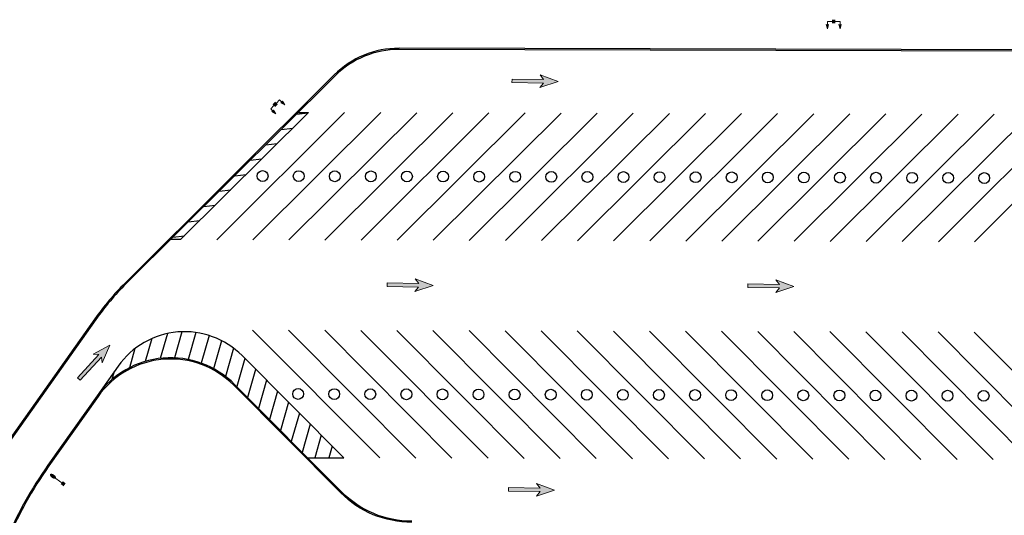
# Model space of a CAD drawing. Header units: feet. Extents: x 130225 to 136325, y 575087 to 575951.
# Tile 6 of 10: x 132804 to 133350, y 575675 to 575950. Entities that reach past the tile are written whole.
import ezdxf

# ---------------------------------------------------------------- set-up
doc = ezdxf.new("R2010")
doc.units = ezdxf.units.FT
doc.header["$MEASUREMENT"] = 0
for name, color, linetype in [('LT_P_Luminaires', 2, 'Continuous'), ('PM_P_Parking_Lot_Stall', 7, 'Continuous'), ('PV_P_Curb', 120, 'Continuous'), ('PV_P_EOP', 7, 'Continuous'), ('SH_Text', 7, 'Continuous')]:
    doc.layers.add(name, color=color, linetype=linetype)

# ---------------------------------------------------------------- blocks, each defined once
blk = doc.blocks.new('*U899')
h = blk.add_hatch(color=0)
h.dxf.hatch_style = 1
h.paths.add_polyline_path([(-9.04, -9.01), (-8.3, -9.69), (-2.35, -3.27), (-2.13, -4.85), (0, 0), (-4.67, -2.49), (-3.09, -2.59)])
at = {"color": 0, "linetype": 'Continuous', "lineweight": 0, "flags": 128}
blk.add_lwpolyline([(-9.04, -9.01), (-8.3, -9.69), (-2.35, -3.27), (-2.13, -4.85), (0, 0), (-4.67, -2.49), (-3.09, -2.59)], close=True, dxfattribs=at)
blk = doc.blocks.new('*U905')
h = blk.add_hatch(color=0)
h.dxf.hatch_style = 1
h.paths.add_polyline_path([(-12.74, 0.68), (-12.76, -0.32), (-4.01, -0.44), (-5.02, -1.67), (0, 0), (-4.98, 1.81), (-3.99, 0.56)])
at = {"color": 0, "linetype": 'Continuous', "lineweight": 0, "flags": 128}
blk.add_lwpolyline([(-12.74, 0.68), (-12.76, -0.32), (-4.01, -0.44), (-5.02, -1.67), (0, 0), (-4.98, 1.81), (-3.99, 0.56)], close=True, dxfattribs=at)
blk = doc.blocks.new('CGMP')
at = {"layer": 'LT_P_Luminaires', "linetype": 'Continuous', "lineweight": 0, "true_color": 0xe0e000}
h = blk.add_hatch(color=52, dxfattribs=at)
edge = h.paths.add_edge_path()
edge.add_ellipse((0.35, 0), major_axis=(0.1, 0), ratio=0.5, start_angle=0, end_angle=360)
at = {"layer": 'LT_P_Luminaires', "color": 52, "linetype": 'Continuous', "lineweight": 13, "true_color": 0xe0e000}
blk.add_line((0, 0), (0.25, 0), dxfattribs=at)
at = {"layer": 'LT_P_Luminaires', "color": 7, "linetype": 'Continuous', "lineweight": 0, "extrusion": (0, 0, -1)}
blk.add_solid([(0.05, 0.05), (-0.05, 0.05), (0.05, -0.05), (-0.05, -0.05)], dxfattribs=at)
blk = doc.blocks.new('HMAP')
at = {"layer": 'LT_P_Luminaires', "linetype": 'Continuous', "lineweight": 0, "true_color": 0xe0e000, "extrusion": (0, 0, -1)}
for points in [[(0.175, 0.2), (0.143, 0.08, -0.310881), (0.207, 0.08)], [(-0.175, 0.2), (-0.207, 0.08, -0.310881), (-0.143, 0.08)]]:
    blk.add_hatch(color=52, dxfattribs=at).paths.add_polyline_path(points)
at = {"layer": 'LT_P_Luminaires', "color": 52, "linetype": 'Continuous', "lineweight": 13, "true_color": 0xe0e000}
for p, q in [((-0.175, 0), (-0.175, 0.09)), ((-0.175, 0), (-0.05, 0)), ((0.05, 0), (0.175, 0)), ((0.175, 0), (0.175, 0.09))]:
    blk.add_line(p, q, dxfattribs=at)
at = {"layer": 'LT_P_Luminaires', "color": 52, "linetype": 'Continuous', "lineweight": 0, "true_color": 0xe0e000, "flags": 128}
for points in [[(-0.175, 0.2), (-0.143, 0.08, 0.310881), (-0.207, 0.08)], [(0.175, 0.2), (0.207, 0.08, 0.310881), (0.143, 0.08)]]:
    blk.add_lwpolyline(points, format="xyb", close=True, dxfattribs=at)
at = {"layer": 'LT_P_Luminaires', "color": 7, "linetype": 'Continuous', "lineweight": 0, "extrusion": (0, 0, -1)}
blk.add_solid([(0.05, 0.05), (-0.05, 0.05), (0.05, -0.05), (-0.05, -0.05)], dxfattribs=at)

msp = doc.modelspace()

# ---------------------------------------------------------------- hatches: boundary and pattern name
at = {"layer": 'PM_P_Parking_Lot_Stall'}
h = msp.add_hatch(dxfattribs=at)
h.set_pattern_fill('ANSI31', color=256, scale=60, angle=141.5682)
h.set_pattern_definition([(186.5682224, (-1181737.432, -135202.5064), (0.857896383, -7.450772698), [])])
h.paths.add_polyline_path([(132963.95, 575898.75), (132958.29, 575898.76), (132887.39, 575828.24), (132893.05, 575828.23)])

# ---------------------------------------------------------------- linework, layer by layer
at = {"layer": 'Defpoints'}
for centre in [(132938.5, 575863.46), (132958.5, 575863.41), (132978.5, 575863.35), (132998.5, 575863.3), (133018.5, 575863.24), (133038.5, 575863.19), (133058.5, 575863.14), (133078.5, 575863.08), (133098.5, 575863.03), (133118.5, 575862.98), (133138.5, 575862.92), (133158.5, 575862.87), (133178.5, 575862.81), (133198.5, 575862.76), (133218.5, 575862.71), (133238.5, 575862.65), (133258.5, 575862.6), (133278.5, 575862.54), (133298.5, 575862.49), (133318.5, 575862.44), (133338.5, 575862.38), (132958.18, 575742.7), (132978.18, 575742.64), (132998.18, 575742.59), (133018.18, 575742.53), (133038.18, 575742.48), (133058.18, 575742.43), (133078.18, 575742.37), (133098.18, 575742.32), (133118.18, 575742.27), (133138.18, 575742.21), (133158.18, 575742.16), (133178.18, 575742.1), (133198.18, 575742.05), (133218.18, 575742), (133238.18, 575741.94), (133258.18, 575741.89), (133278.18, 575741.83), (133298.17, 575741.78), (133318.17, 575741.73), (133338.17, 575741.67)]:
    msp.add_circle(centre, 3, dxfattribs=at)
at = {"layer": 'PM_P_Parking_Lot_Stall', "linetype": 'Continuous'}
for p, q in [((132885.7, 575776.2), (132881.74, 575762.42)), ((132893.78, 575777.19), (132889.63, 575762.71)), ((132901.46, 575776.77), (132897.17, 575761.81)), ((132877.1, 575773.42), (132873.46, 575760.73)), ((132908.79, 575775.1), (132904.4, 575759.81)), ((132915.76, 575772.22), (132911.32, 575756.72)), ((132867.7, 575767.86), (132864.65, 575757.21)), ((132922.37, 575768.05), (132917.9, 575752.46)), ((132928.56, 575762.44), (132924.1, 575746.87)), ((132856.24, 575755.11), (132854.98, 575750.71)), ((132934.62, 575756.35), (132930.16, 575740.79)), ((132940.68, 575750.26), (132936.21, 575734.7)), ((132946.73, 575744.17), (132942.27, 575728.61)), ((132952.79, 575738.09), (132948.33, 575722.52)), ((132958.85, 575732), (132954.38, 575716.43)), ((132964.9, 575725.91), (132960.44, 575710.34)), ((132970.96, 575719.82), (132967.37, 575707.32)), ((132977.01, 575713.73), (132975.17, 575707.29)), ((132983.07, 575707.64), (132982.97, 575707.27))]:
    msp.add_line(p, q, dxfattribs=at)
at = {"layer": 'PM_P_Parking_Lot_Stall', "flags": 128}
for points in [[(132958.29, 575898.76), (132963.95, 575898.75), (132893.05, 575828.23), (132887.39, 575828.24)], [(132983.95, 575898.69), (132913.05, 575828.17)], [(133003.95, 575898.64), (132933.05, 575828.12)], [(133023.95, 575898.59), (132953.05, 575828.07)], [(133043.95, 575898.53), (132973.05, 575828.01)], [(133063.95, 575898.48), (132993.05, 575827.96)], [(133083.95, 575898.42), (133013.05, 575827.9)], [(133103.95, 575898.37), (133033.05, 575827.85)], [(133123.95, 575898.32), (133053.05, 575827.8)], [(133143.95, 575898.26), (133073.05, 575827.74)], [(133163.95, 575898.21), (133093.05, 575827.69)], [(133183.95, 575898.15), (133113.05, 575827.63)], [(133203.95, 575898.1), (133133.05, 575827.58)], [(133223.95, 575898.05), (133153.05, 575827.53)], [(133243.95, 575897.99), (133173.05, 575827.47)], [(133263.95, 575897.94), (133193.05, 575827.42)], [(133283.95, 575897.89), (133213.05, 575827.37)], [(133303.95, 575897.83), (133233.05, 575827.31)], [(133323.95, 575897.78), (133253.05, 575827.26)], [(133343.95, 575897.72), (133273.05, 575827.2)], [(133363.95, 575897.67), (133293.05, 575827.15)], [(133383.95, 575897.62), (133313.05, 575827.1)], [(133403.95, 575897.56), (133333.05, 575827.04)], [(133003.44, 575707.22), (132932.92, 575778.12)], [(133023.44, 575707.16), (132952.92, 575778.07)], [(133043.44, 575707.11), (132972.92, 575778.01)], [(133063.44, 575707.06), (132992.92, 575777.96)], [(133083.44, 575707), (133012.92, 575777.9)], [(133103.44, 575706.95), (133032.92, 575777.85)], [(133123.44, 575706.9), (133052.92, 575777.8)], [(133143.44, 575706.84), (133072.92, 575777.74)], [(133163.44, 575706.79), (133092.92, 575777.69)], [(133183.44, 575706.73), (133112.92, 575777.63)], [(133203.44, 575706.68), (133132.92, 575777.58)], [(133223.44, 575706.63), (133152.92, 575777.53)], [(133243.44, 575706.57), (133172.92, 575777.47)], [(133263.44, 575706.52), (133192.92, 575777.42)], [(133283.44, 575706.46), (133212.92, 575777.37)], [(133303.44, 575706.41), (133232.92, 575777.31)], [(133323.44, 575706.36), (133252.92, 575777.26)], [(133343.43, 575706.3), (133272.91, 575777.2)], [(133363.43, 575706.25), (133292.91, 575777.15)], [(133383.43, 575706.2), (133312.91, 575777.1)], [(133403.43, 575706.14), (133332.91, 575777.04)]]:
    msp.add_lwpolyline(points, dxfattribs=at)
msp.add_lwpolyline([(132963.44, 575707.33), (132983.44, 575707.27), (132927.07, 575763.94, 0.465615), (132858.43, 575758.2), (132846.71, 575741.63)], format="xyb", dxfattribs=at)
at = {"layer": 'PV_P_Curb'}
for p, q in [((133503.69, 575932.96), (133014.1, 575934.28)), ((132978.23, 575919.54), (132862.25, 575804.17)), ((132845.51, 575784.38), (132798.54, 575718))]:
    msp.add_line(p, q, dxfattribs=at)
for points in [[(133014.1, 575934.28, 0.198912), (132978.23, 575919.54)], [(132862.25, 575804.17, 0.043096), (132845.51, 575784.38)], [(133021.12, 575671.67, -0.202833), (132981.8, 575687.91), (132922.5, 575747.54, 0.465621), (132847.25, 575741.25), (132820.03, 575702.79, 0.053319), (132796.77, 575661.13, 0.304087), (132801.83, 575634.51, 0.5406), (132825.34, 575639.24, -0.647019), (132872.13, 575641.17, -0.176332), (132873.74, 575627.12), (132864.77, 575589.62), (132821.26, 575600.02, 0.49551), (132778.96, 575565.44, 0.007804), (132779.31, 575558.45, -0.031087), (132779.5, 575505.57, 0.428333), (132828.62, 575453.19, 0.430652)]]:
    msp.add_lwpolyline(points, format="xyb", dxfattribs=at)
at = {"layer": 'PV_P_EOP'}
for p, q in [((133503.69, 575932.29), (133014.1, 575933.61)), ((132978.71, 575919.06), (132862.72, 575803.7)), ((132846.05, 575783.99), (132799.08, 575717.61))]:
    msp.add_line(p, q, dxfattribs=at)
for points in [[(133014.1, 575933.61, 0.198912), (132978.71, 575919.06)], [(132862.72, 575803.7, 0.043096), (132846.05, 575783.99)], [(133021.12, 575672.17, -0.198912), (132982.28, 575688.38), (132922.97, 575748.01, 0.465621), (132846.71, 575741.63), (132819.49, 575703.17, 0.053319), (132796.16, 575661.39, 0.304087), (132801.35, 575634.05, 0.5406), (132825.96, 575638.99, -0.647019), (132871.53, 575640.87, -0.176332), (132873.09, 575627.28), (132864.27, 575590.42), (132821.41, 575600.67, 0.49551), (132778.29, 575565.42, 0.007804), (132778.64, 575558.41, -0.031087), (132778.84, 575505.61, 0.430652), (132828.62, 575452.69)]]:
    msp.add_lwpolyline(points, format="xyb", dxfattribs=at)

# ---------------------------------------------------------------- block references
at = {"layer": 'LT_P_Luminaires', "color": 52, "linetype": 'Continuous', "lineweight": 0}
for name, p, xscale, yscale, zscale, rotation in [('HMAP', (133255.04, 575949.12), 20, 20, 20, 180), ('HMAP', (132945.45, 575903.22), 20, 20, 20, 224.8457154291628), ('CGMP', (132827.93, 575692.97), 20.00000000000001, 20.00000000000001, 20.00000000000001, 143.782325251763)]:
    msp.add_blockref(name, p, dxfattribs=dict(at, xscale=xscale, yscale=yscale, zscale=zscale, rotation=rotation))
at = {"layer": 'SH_Text', "xscale": 2, "yscale": 2, "zscale": 2}
for name, p in [('*U905', (133102.23, 575915.87, -1216.76)), ('*U905', (133032.98, 575802.85)), ('*U905', (133232.98, 575802.31)), ('*U899', (132853.88, 575769.69)), ('*U905', (133100.33, 575689.46))]:
    msp.add_blockref(name, p, dxfattribs=at)

doc.saveas('drawing.dxf')
